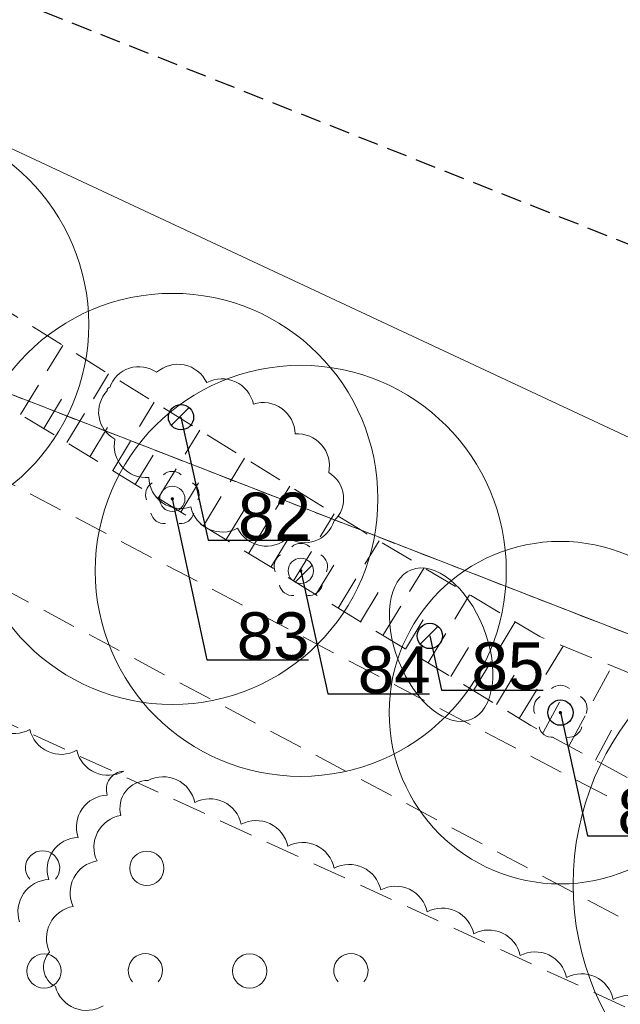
# Model space of a CAD drawing. Header units: metres. Extents: x 6540907 to 6541833, y 5893434 to 5894895.
# Tile 56 of 256: x 6541248 to 6541266, y 5893700 to 5893729. Entities that reach past the tile are written whole.
import ezdxf
from ezdxf import colors
from ezdxf.entities.mleader import LeaderData, LeaderLine
from ezdxf.math import Vec2, Vec3

# ---------------------------------------------------------------- set-up
doc = ezdxf.new("R2010")
doc.units = ezdxf.units.M
doc.header["$MEASUREMENT"] = 0
for name, pattern in [('1.0_0.5', [1.5, 1, -0.5]), ('2', [0.9, 0.6, -0.3]), ('219-500', [0, 0]), ('egug-500', [1, 0.5, -0.5])]:
    doc.linetypes.add(name, pattern=pattern)
doc.layers.get('0').update_dxf_attribs({"color": 2, "linetype": 'CONTINUOUS', "lineweight": 5})
for name, color, linetype, lineweight in [('218-kontur użytku gruntowego', 251, 'CONTINUOUS', 9), ('219-działka ewidencyjna', 152, 'CONTINUOUS', 18), ('chodnik', 251, 'CONTINUOUS', 9), ('drzewo liściaste', 251, 'CONTINUOUS', 9), ('skarpa nieumocniona', 251, 'CONTINUOUS', 9), ('woda stojąca', 251, 'CONTINUOUS', 9), ('z_g_TOPOLE_e2', 30, 'CONTINUOUS', 20), ('z_g_TOPOLE_out_E1', 12, 'CONTINUOUS', 20), ('z_i_drzewa_liściste_korony', 66, 'CONTINUOUS', 20), ('z_i_drzewa_opis', 7, 'CONTINUOUS', 25), ('zadrzewienie  zakrzewienie', 252, 'CONTINUOUS', 15), ('Zakres', 252, 'CONTINUOUS', 15)]:
    doc.layers.add(name, color=color, linetype=linetype, lineweight=lineweight)
doc.layers.add('z_i_masywy_grupy', color=7, linetype='CONTINUOUS', lineweight=13, true_color=0x7f926c)
doc.styles.add('Opisowy', font='arial.ttf')

# ---------------------------------------------------------------- blocks, each defined once
blk = doc.blocks.new('OTZK1')
at = {"color": 0, "linetype": 'Continuous'}
blk.add_circle((0, 0), 0.5, dxfattribs=at)
blk = doc.blocks.new('OTZK2')
at = {"color": 0, "linetype": 'Continuous'}
blk.add_arc((0, 0), 0.5, 318.85, 221.162, dxfattribs=at)
blk = doc.blocks.new('OP021')
at = {"linetype": 'Continuous', "lineweight": 13}
h = blk.add_hatch(color=0, dxfattribs=at)
edge = h.paths.add_edge_path()
edge.add_arc((0, 0), 0.05, 0, 360)
at = {"color": 0, "linetype": 'Continuous', "lineweight": 13}
for centre, start, end in [((0, 0.4), 49.272, 130.728), ((-0.38, 0.124), 121.308, 202.548), ((0.38, 0.124), 337.452, 58.692), ((-0.235, -0.324), 193.221, 274.871), ((0.235, -0.324), 265.129, 346.779)]:
    blk.add_arc(centre, 0.4, start, end, dxfattribs=at)
blk = doc.blocks.new('_None')
blk = doc.blocks.new('punkt')
h = blk.add_hatch()
h.set_pattern_fill('ANSI32', color=256, scale=0.2)
h.set_pattern_definition([(45, (-4781848.87, -5644337.08), (-1.34703841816, 1.34703841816), []), (45, (-4781847.972, -5644337.08), (-1.34703841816, 1.34703841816), [])])
edge = h.paths.add_edge_path()
edge.add_arc((0, 0), 0.243, 0, 360)
blk.add_circle((0, 0), 0.243)

msp = doc.modelspace()

# ---------------------------------------------------------------- linework, layer by layer
at = {"layer": '218-kontur użytku gruntowego', "linetype": 'egug-500', "lineweight": 18, "flags": 128}
for points in [[(6541308.83, 5893694.633), (6541244.66, 5893719.543)], [(6541244.66, 5893719.543), (6541308.83, 5893694.633)]]:
    msp.add_lwpolyline(points, dxfattribs=at)
at = {"layer": '219-działka ewidencyjna', "linetype": '219-500', "lineweight": 18, "flags": 128}
msp.add_lwpolyline([(6541308.83, 5893694.633), (6541244.66, 5893719.543)], dxfattribs=at)
at = {"layer": 'chodnik', "linetype": '1.0_0.5', "lineweight": 18, "flags": 128}
msp.add_lwpolyline([(6541148.09, 5893710.203), (6541121.4, 5893696.703), (6541122.75, 5893694.813), (6541149.27, 5893707.443), (6541185.84, 5893721.063), (6541214.53, 5893724.553), (6541220.14, 5893724.063), (6541232.78, 5893720.543), (6541273.74, 5893698.723), (6541292.32, 5893691.733), (6541299.58, 5893690.083), (6541311.46, 5893689.823), (6541320.71, 5893691.523), (6541358.75, 5893703.013), (6541381.84, 5893702.763), (6541383.11, 5893702.283), (6541394.29, 5893699.463), (6541417.15, 5893690.503), (6541419.74, 5893688.413), (6541430.87, 5893678.663), (6541433.75, 5893676.303), (6541442.13, 5893664.703), (6541450.88, 5893651.853), (6541461.26, 5893638.503), (6541472.88, 5893627.113), (6541484.16, 5893618.953), (6541492.85, 5893614.033), (6541512, 5893607.153), (6541515.21, 5893606.553), (6541516.3, 5893609.153), (6541512.94, 5893609.993), (6541494.11, 5893616.773), (6541485.78, 5893621.473), (6541474.82, 5893629.413), (6541463.5, 5893640.503), (6541453.3, 5893653.613), (6541444.59, 5893666.423), (6541435.95, 5893678.383), (6541432.81, 5893680.953), (6541421.67, 5893690.713), (6541418.67, 5893693.123), (6541395.21, 5893702.323), (6541384.01, 5893705.143), (6541382.4, 5893705.763), (6541358.33, 5893706.013), (6541320.17, 5893694.503), (6541310.58, 5893692.443), (6541305.73, 5893692.423), (6541301.24, 5893692.623), (6541301.24, 5893692.623), (6541293.42, 5893694.873), (6541277.75, 5893700.703), (6541274.98, 5893701.483), (6541233.63, 5893723.153), (6541220.53, 5893727.123), (6541214.73, 5893727.193), (6541185.16, 5893724.013)], close=True, dxfattribs=at)
at = {"layer": 'skarpa nieumocniona', "linetype": '1.0_0.5', "lineweight": 18, "flags": 128}
msp.add_lwpolyline([(6541238.86, 5893726.253), (6541222.53, 5893736.273), (6541210.27, 5893741.943), (6541202.83, 5893742.693), (6541175.26, 5893742.363), (6541172.11, 5893741.023), (6541146.54, 5893728.643), (6541121.4, 5893713.943), (6541116.81, 5893708.583), (6541123.07, 5893711.833), (6541147.87, 5893726.103), (6541176.95, 5893739.963), (6541201.06, 5893739.783), (6541202.53, 5893739.683), (6541208.92, 5893738.703), (6541221.57, 5893733.963), (6541245.99, 5893719.033), (6541263.08, 5893708.613), (6541277.75, 5893700.703), (6541302.09, 5893693.353), (6541317.41, 5893694.423), (6541352.27, 5893704.453), (6541358.33, 5893706.013), (6541366.33, 5893706.573), (6541360.81, 5893706.933), (6541351.4, 5893707.533), (6541327.52, 5893701.203), (6541315.64, 5893697.833), (6541306.2, 5893696.213), (6541295.24, 5893697.573), (6541280.67, 5893704.143), (6541263.34, 5893711.213), (6541258.09, 5893714.333)], close=True, dxfattribs=at)
for points in [[(6541248.18, 5893717.693), (6541249.41, 5893719.713)], [(6541249.53, 5893716.873), (6541250.75, 5893718.883)], [(6541248.86, 5893717.283), (6541249.47, 5893718.293)], [(6541250.87, 5893716.063), (6541252.08, 5893718.053)], [(6541250.2, 5893716.463), (6541250.81, 5893717.473)], [(6541252.2, 5893715.253), (6541253.41, 5893717.233)], [(6541251.53, 5893715.653), (6541252.14, 5893716.653)], [(6541253.52, 5893714.443), (6541254.72, 5893716.423)], [(6541252.86, 5893714.843), (6541253.46, 5893715.833)], [(6541254.84, 5893713.643), (6541256.04, 5893715.603)], [(6541254.18, 5893714.043), (6541254.78, 5893715.023)], [(6541256.15, 5893712.843), (6541257.34, 5893714.793)], [(6541255.49, 5893713.243), (6541256.09, 5893714.223)], [(6541257.45, 5893712.043), (6541258.65, 5893714.003)], [(6541256.8, 5893712.443), (6541257.4, 5893713.413)], [(6541258.76, 5893711.243), (6541259.96, 5893713.223)], [(6541258.1, 5893711.643), (6541258.7, 5893712.633)], [(6541260.08, 5893710.443), (6541261.29, 5893712.433)], [(6541259.42, 5893710.843), (6541260.02, 5893711.833)], [(6541261.4, 5893709.633), (6541262.62, 5893711.643)], [(6541260.74, 5893710.043), (6541261.35, 5893711.043)], [(6541262.74, 5893708.823), (6541264.02, 5893710.933)], [(6541262.07, 5893709.233), (6541262.68, 5893710.233)], [(6541264.19, 5893708.013), (6541265.45, 5893710.353)], [(6541263.44, 5893708.413), (6541264.05, 5893709.543)], [(6541264.96, 5893707.603), (6541265.61, 5893708.813)]]:
    msp.add_lwpolyline(points, dxfattribs=at)
at = {"layer": 'woda stojąca', "linetype": 'Continuous', "lineweight": 18, "flags": 128}
msp.add_lwpolyline([(6541074.57, 5893702.573), (6541086.39, 5893706.053), (6541096.18, 5893707.193), (6541105.39, 5893710.673), (6541116.8, 5893716.053), (6541141.83, 5893735.263), (6541172.37, 5893747.283), (6541190.02, 5893753.123), (6541205.73, 5893749.163), (6541217.2, 5893745.543), (6541235.79, 5893731.133), (6541265.97, 5893717.013), (6541297.72, 5893704.803), (6541316.24, 5893704.333), (6541351.89, 5893719.333), (6541367.34, 5893722.853), (6541389.88, 5893720.183)], dxfattribs=at)
at = {"layer": 'z_g_TOPOLE_e2', "linetype": 'Continuous'}
msp.add_circle((6541244.171, 5893720.321), 6, dxfattribs=at)
at = {"layer": 'z_g_TOPOLE_out_E1', "linetype": 'Continuous'}
for centre, radius in [((6541252.611, 5893715.231), 6), ((6541256.361, 5893713.131), 6), ((6541272.311, 5893703.981), 8)]:
    msp.add_circle(centre, radius, dxfattribs=at)
at = {"layer": 'z_i_drzewa_liściste_korony', "linetype": 'Continuous'}
msp.add_circle((6541263.941, 5893708.991), 5, dxfattribs=at)
msp.add_ellipse((6541260.458, 5893710.977), major_axis=(-0.866, 2.186), ratio=0.565864, dxfattribs=at)
at = {"layer": 'z_i_masywy_grupy', "linetype": 'Continuous'}
msp.add_lwpolyline([(6541250.713, 5893718.388, 0.5), (6541250.935, 5893716.974, 0.5), (6541251.924, 5893715.854, 0.5), (6541253.151, 5893714.995, 0.5), (6541254.516, 5893714.378, 0.5), (6541255.983, 5893714.095, 0.5), (6541257.331, 5893714.589, 0.5), (6541257.175, 5893716.001, 0.5), (6541256.197, 5893717.13, 0.5), (6541254.977, 5893717.999, 0.5), (6541253.617, 5893718.625, 0.5), (6541252.153, 5893718.926, 0.5), (6541250.782, 5893718.479, 0.5)], format="xyb", close=True, dxfattribs=at)
for points in [[(6541248.153, 5893702.883, -0.5), (6541249.006, 5893704.117, -0.5), (6541249.859, 5893705.351, -0.5), (6541250.712, 5893706.585, -0.5), (6541251.193, 5893707.281, -0.5), (6541249.823, 5893707.891, -0.5), (6541248.452, 5893708.501, -0.5), (6541247.082, 5893709.111, -0.5)], [(6541266.836, 5893699.982, 0.5), (6541265.479, 5893700.62, 0.5), (6541264.122, 5893701.259, 0.5), (6541262.765, 5893701.898, 0.5), (6541261.408, 5893702.537, 0.5), (6541260.05, 5893703.176, 0.5), (6541258.693, 5893703.814, 0.5), (6541257.336, 5893704.453, 0.5), (6541255.979, 5893705.092, 0.5), (6541254.622, 5893705.731, 0.5), (6541253.265, 5893706.37, 0.5), (6541251.907, 5893707.009, 0.5), (6541251.108, 5893705.991, 0.5), (6541250.414, 5893704.662, 0.5), (6541249.72, 5893703.332, 0.5), (6541249.027, 5893702.002, 0.5), (6541249.199, 5893700.993, 0.5), (6541250.592, 5893700.435, 0.5)]]:
    msp.add_lwpolyline(points, format="xyb", dxfattribs=at)
at = {"layer": 'zadrzewienie  zakrzewienie', "linetype": '1.0_0.5', "lineweight": 18, "flags": 128}
msp.add_lwpolyline([(6541044.04, 5893600.363), (6541052.84, 5893607.023), (6541069.7, 5893618.673), (6541101.31, 5893643.953), (6541129.24, 5893651.763), (6541152.03, 5893668.723), (6541169.97, 5893678.863), (6541187.83, 5893674.933), (6541224.49, 5893675.773), (6541248.1, 5893669.873), (6541267.08, 5893654.243), (6541283.7, 5893692.183), (6541223.9, 5893719.683), (6541201.6, 5893720.583), (6541164.6, 5893711.183), (6541087.7, 5893675.783), (6541061.02, 5893658.283), (6541036.66, 5893639.783), (6541017.58, 5893626.913), (6541015.78, 5893624.393), (6541016.59, 5893621.333), (6541020.64, 5893617.463)], close=True, dxfattribs=at)
at = {"layer": 'Zakres', "linetype": '2', "lineweight": 25, "flags": 128}
msp.add_lwpolyline([(6541682.61, 5893538.602), (6541557.28, 5893643.783), (6541380.44, 5893717.283), (6541307.38, 5893706.193), (6541211.66, 5893744.233), (6541170.76, 5893749.163), (6541137.92, 5893734.863), (6541058.11, 5893726.893), (6540997.5, 5893673.663), (6540930.81, 5893582.593)], dxfattribs=at)

# ---------------------------------------------------------------- block references
at = {"layer": 'drzewo liściaste', "linetype": 'Continuous', "lineweight": 18}
for p in [(6541252.61, 5893715.233), (6541252.61, 5893715.233), (6541252.61, 5893715.233), (6541256.36, 5893713.133), (6541256.36, 5893713.133), (6541256.36, 5893713.133), (6541263.94, 5893708.993), (6541263.94, 5893708.993), (6541263.94, 5893708.993)]:
    msp.add_blockref('OP021', p, dxfattribs=at)
at = {"layer": 'z_g_TOPOLE_out_E1', "linetype": 'Continuous', "xscale": 1.520278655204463, "yscale": 1.520278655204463, "zscale": 1.520278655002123}
for p in [(6541252.611, 5893715.231), (6541256.361, 5893713.131)]:
    msp.add_blockref('punkt', p, dxfattribs=at)
at = {"layer": 'z_i_drzewa_opis', "ltscale": 0.01, "xscale": 1.520278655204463, "yscale": 1.520278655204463, "zscale": 1.520278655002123}
for p in [(6541252.864, 5893717.615), (6541260.129, 5893711.23), (6541263.941, 5893708.991)]:
    msp.add_blockref('punkt', p, dxfattribs=at)
at = {"layer": 'zadrzewienie  zakrzewienie', "linetype": 'Continuous', "lineweight": 18}
for name, p in [('OTZK2', (6541248.824, 5893704.46)), ('OTZK1', (6541251.866, 5893704.449)), ('OTZK1', (6541248.866, 5893701.449)), ('OTZK2', (6541251.824, 5893701.46)), ('OTZK1', (6541254.866, 5893701.449)), ('OTZK2', (6541257.824, 5893701.46))]:
    msp.add_blockref(name, p, dxfattribs=at)

# ---------------------------------------------------------------- leaders
at = {"layer": 'z_g_TOPOLE_out_E1', "linetype": 'Continuous'}
ml = msp.add_multileader_mtext('Standard', dxfattribs=at)
ml.set_content('83', color=256, style='Opisowy')
ml.set_leader_properties()
ml.set_arrow_properties(name='NONE')
ml.build(insert=Vec2(0, 0))
ml.multileader.update_dxf_attribs({"has_dogleg": 0, "text_left_attachment_type": 6, "text_right_attachment_type": 5, "text_top_attachment_type": 0, "text_bottom_attachment_type": 0, "dogleg_length": 1.914, "arrow_head_size": 7.005})
ctx = ml.context
ctx.base_point, ctx.char_height, ctx.arrow_head_size, ctx.landing_gap_size, ctx.plane_origin = Vec3(6541253.617, 5893710.529), 1.3683, 7.005, 0.876, Vec3(6541246.028, 5893707.254)
ctx.left_attachment, ctx.right_attachment, ctx.attachment_type = 6, 5, 2
notes = []
notes.append((ctx, [(1, (1, 1, 0), (6541250.577, 5893710.529), (1, 0), 3.041, [(0, [(6541252.611, 5893715.231), (6541253.617, 5893710.529), (6541253.617, 5893710.529), (6541253.617, 5893710.529), (6541253.617, 5893710.529), (6541253.617, 5893710.529), (6541253.617, 5893710.529), (6541253.617, 5893710.529), (6541253.617, 5893710.529), (6541253.617, 5893710.529), (6541253.617, 5893710.529), (6541253.617, 5893710.529), (6541253.617, 5893710.529), (6541253.617, 5893710.529), (6541253.617, 5893710.529), (6541253.617, 5893710.529), (6541253.617, 5893710.529), (6541253.617, 5893710.529), (6541253.617, 5893710.529), (6541253.617, 5893710.529), (6541253.617, 5893710.529), (6541253.617, 5893710.529), (6541253.617, 5893710.529), (6541253.617, 5893710.529), (6541253.617, 5893710.529), (6541253.617, 5893710.529), (6541253.617, 5893710.529), (6541253.617, 5893710.529), (6541253.617, 5893710.529), (6541253.617, 5893710.529), (6541253.617, 5893710.529), (6541253.617, 5893710.529), (6541253.617, 5893710.529), (6541253.617, 5893710.529), (6541253.617, 5893710.529), (6541253.617, 5893710.529), (6541253.617, 5893710.529), (6541253.617, 5893710.529), (6541253.617, 5893710.529), (6541253.617, 5893710.529), (6541253.617, 5893710.529), (6541253.617, 5893710.529), (6541253.617, 5893710.529), (6541253.617, 5893710.529), (6541253.617, 5893710.529), (6541253.617, 5893710.529), (6541253.617, 5893710.529), (6541253.617, 5893710.529), (6541253.617, 5893710.529), (6541253.617, 5893710.529), (6541253.617, 5893710.529), (6541253.617, 5893710.529), (6541253.617, 5893710.529), (6541253.617, 5893710.529), (6541253.617, 5893710.529), (6541253.617, 5893710.529), (6541253.617, 5893710.529), (6541253.617, 5893710.529), (6541253.617, 5893710.529), (6541253.617, 5893710.529), (6541253.617, 5893710.529), (6541253.617, 5893710.529), (6541253.617, 5893710.529), (6541253.617, 5893710.529), (6541253.617, 5893710.529), (6541253.617, 5893710.529), (6541253.617, 5893710.529), (6541253.617, 5893710.529), (6541253.617, 5893710.529), (6541253.617, 5893710.529), (6541253.617, 5893710.529), (6541253.617, 5893710.529), (6541253.617, 5893710.529), (6541253.617, 5893710.529), (6541253.617, 5893710.529), (6541253.617, 5893710.529), (6541253.617, 5893710.529), (6541253.617, 5893710.529), (6541253.617, 5893710.529), (6541253.617, 5893710.529), (6541253.617, 5893710.529), (6541253.617, 5893710.529), (6541253.617, 5893710.529), (6541253.617, 5893710.529), (6541253.617, 5893710.529), (6541253.617, 5893710.529), (6541253.617, 5893710.529), (6541253.617, 5893710.529), (6541253.617, 5893710.529), (6541253.617, 5893710.529), (6541253.617, 5893710.529), (6541253.617, 5893710.529), (6541253.617, 5893710.529), (6541253.617, 5893710.529), (6541253.617, 5893710.529), (6541253.617, 5893710.529), (6541253.617, 5893710.529), (6541253.617, 5893710.529), (6541253.617, 5893710.529), (6541253.617, 5893710.529), (6541253.617, 5893710.529), (6541253.617, 5893710.529), (6541253.617, 5893710.529), (6541253.617, 5893710.529), (6541253.617, 5893710.529), (6541253.617, 5893710.529), (6541253.617, 5893710.529), (6541253.617, 5893710.529), (6541253.617, 5893710.529), (6541253.617, 5893710.529), (6541253.617, 5893710.529), (6541253.617, 5893710.529), (6541253.617, 5893710.529), (6541253.617, 5893710.529), (6541253.617, 5893710.529), (6541253.617, 5893710.529), (6541253.617, 5893710.529), (6541253.617, 5893710.529), (6541253.617, 5893710.529), (6541253.617, 5893710.529), (6541253.617, 5893710.529), (6541253.617, 5893710.529), (6541253.617, 5893710.529), (6541253.617, 5893710.529), (6541253.617, 5893710.529), (6541253.617, 5893710.529)], 256, [])])]))
ctx.mtext.insert, ctx.mtext.flow_direction = Vec3(6541254.493, 5893711.921), 5
ml = msp.add_multileader_mtext('Standard', dxfattribs=at)
ml.set_content('84', color=256, style='Opisowy')
ml.set_leader_properties()
ml.set_arrow_properties(name='NONE')
ml.build(insert=Vec2(0, 0))
ml.multileader.update_dxf_attribs({"has_dogleg": 0, "text_left_attachment_type": 6, "text_right_attachment_type": 5, "text_top_attachment_type": 0, "text_bottom_attachment_type": 0, "dogleg_length": 1.914, "arrow_head_size": 7.005})
ctx = ml.context
ctx.base_point, ctx.char_height, ctx.arrow_head_size, ctx.landing_gap_size, ctx.plane_origin = Vec3(6541257.15, 5893709.538), 1.3683, 7.005, 0.876, Vec3(6541249.778, 5893705.154)
ctx.left_attachment, ctx.right_attachment, ctx.attachment_type = 6, 5, 2
notes.append((ctx, [(1, (1, 1, 0), (6541254.109, 5893709.538), (1, 0), 3.041, [(0, [(6541256.361, 5893713.131), (6541257.15, 5893709.538), (6541257.15, 5893709.538), (6541257.15, 5893709.538), (6541257.15, 5893709.538), (6541257.15, 5893709.538), (6541257.15, 5893709.538), (6541257.15, 5893709.538), (6541257.15, 5893709.538), (6541257.15, 5893709.538), (6541257.15, 5893709.538), (6541257.15, 5893709.538), (6541257.15, 5893709.538), (6541257.15, 5893709.538), (6541257.15, 5893709.538), (6541257.15, 5893709.538), (6541257.15, 5893709.538), (6541257.15, 5893709.538), (6541257.15, 5893709.538), (6541257.15, 5893709.538), (6541257.15, 5893709.538), (6541257.15, 5893709.538), (6541257.15, 5893709.538), (6541257.15, 5893709.538), (6541257.15, 5893709.538), (6541257.15, 5893709.538), (6541257.15, 5893709.538), (6541257.15, 5893709.538), (6541257.15, 5893709.538), (6541257.15, 5893709.538), (6541257.15, 5893709.538), (6541257.15, 5893709.538), (6541257.15, 5893709.538), (6541257.15, 5893709.538), (6541257.15, 5893709.538), (6541257.15, 5893709.538), (6541257.15, 5893709.538), (6541257.15, 5893709.538), (6541257.15, 5893709.538), (6541257.15, 5893709.538), (6541257.15, 5893709.538), (6541257.15, 5893709.538), (6541257.15, 5893709.538), (6541257.15, 5893709.538), (6541257.15, 5893709.538), (6541257.15, 5893709.538), (6541257.15, 5893709.538), (6541257.15, 5893709.538), (6541257.15, 5893709.538), (6541257.15, 5893709.538), (6541257.15, 5893709.538), (6541257.15, 5893709.538), (6541257.15, 5893709.538), (6541257.15, 5893709.538), (6541257.15, 5893709.538), (6541257.15, 5893709.538), (6541257.15, 5893709.538), (6541257.15, 5893709.538), (6541257.15, 5893709.538), (6541257.15, 5893709.538), (6541257.15, 5893709.538), (6541257.15, 5893709.538), (6541257.15, 5893709.538), (6541257.15, 5893709.538), (6541257.15, 5893709.538), (6541257.15, 5893709.538), (6541257.15, 5893709.538), (6541257.15, 5893709.538), (6541257.15, 5893709.538), (6541257.15, 5893709.538), (6541257.15, 5893709.538), (6541257.15, 5893709.538), (6541257.15, 5893709.538), (6541257.15, 5893709.538), (6541257.15, 5893709.538), (6541257.15, 5893709.538), (6541257.15, 5893709.538), (6541257.15, 5893709.538), (6541257.15, 5893709.538), (6541257.15, 5893709.538), (6541257.15, 5893709.538), (6541257.15, 5893709.538), (6541257.15, 5893709.538), (6541257.15, 5893709.538), (6541257.15, 5893709.538), (6541257.15, 5893709.538), (6541257.15, 5893709.538), (6541257.15, 5893709.538), (6541257.15, 5893709.538), (6541257.15, 5893709.538), (6541257.15, 5893709.538), (6541257.15, 5893709.538), (6541257.15, 5893709.538), (6541257.15, 5893709.538), (6541257.15, 5893709.538), (6541257.15, 5893709.538), (6541257.15, 5893709.538), (6541257.15, 5893709.538), (6541257.15, 5893709.538), (6541257.15, 5893709.538), (6541257.15, 5893709.538), (6541257.15, 5893709.538), (6541257.15, 5893709.538), (6541257.15, 5893709.538), (6541257.15, 5893709.538), (6541257.15, 5893709.538), (6541257.15, 5893709.538), (6541257.15, 5893709.538), (6541257.15, 5893709.538), (6541257.15, 5893709.538), (6541257.15, 5893709.538), (6541257.15, 5893709.538), (6541257.15, 5893709.538), (6541257.15, 5893709.538), (6541257.15, 5893709.538), (6541257.15, 5893709.538), (6541257.15, 5893709.538), (6541257.15, 5893709.538), (6541257.15, 5893709.538), (6541257.15, 5893709.538), (6541257.15, 5893709.538), (6541257.15, 5893709.538), (6541257.15, 5893709.538), (6541257.15, 5893709.538), (6541257.15, 5893709.538), (6541257.15, 5893709.538)], 256, [])])]))
ctx.mtext.insert, ctx.mtext.flow_direction = Vec3(6541258.025, 5893710.93), 5
at = {"layer": 'z_i_drzewa_opis'}
ml = msp.add_multileader_mtext('Standard', dxfattribs=at)
ml.set_content('82', color=256, style='Opisowy')
ml.set_leader_properties()
ml.set_arrow_properties(name='NONE')
ml.build(insert=Vec2(0, 0))
ml.multileader.update_dxf_attribs({"has_dogleg": 0, "text_left_attachment_type": 6, "text_right_attachment_type": 5, "text_top_attachment_type": 0, "text_bottom_attachment_type": 0, "dogleg_length": 1.914, "arrow_head_size": 7.005})
ctx = ml.context
ctx.base_point, ctx.char_height, ctx.arrow_head_size, ctx.landing_gap_size, ctx.plane_origin = Vec3(6541253.653, 5893714.022), 1.3683, 7.005, 0.876, Vec3(6541246.282, 5893709.638)
ctx.left_attachment, ctx.right_attachment, ctx.attachment_type = 6, 5, 2
notes.append((ctx, [(1, (1, 1, 0), (6541250.612, 5893714.022), (1, 0), 3.041, [(0, [(6541252.864, 5893717.615), (6541253.653, 5893714.022), (6541253.653, 5893714.022), (6541253.653, 5893714.022), (6541253.653, 5893714.022), (6541253.653, 5893714.022), (6541253.653, 5893714.022), (6541253.653, 5893714.022), (6541253.653, 5893714.022), (6541253.653, 5893714.022), (6541253.653, 5893714.022), (6541253.653, 5893714.022), (6541253.653, 5893714.022), (6541253.653, 5893714.022), (6541253.653, 5893714.022), (6541253.653, 5893714.022), (6541253.653, 5893714.022), (6541253.653, 5893714.022), (6541253.653, 5893714.022), (6541253.653, 5893714.022), (6541253.653, 5893714.022), (6541253.653, 5893714.022), (6541253.653, 5893714.022), (6541253.653, 5893714.022), (6541253.653, 5893714.022), (6541253.653, 5893714.022), (6541253.653, 5893714.022), (6541253.653, 5893714.022), (6541253.653, 5893714.022), (6541253.653, 5893714.022), (6541253.653, 5893714.022), (6541253.653, 5893714.022), (6541253.653, 5893714.022), (6541253.653, 5893714.022), (6541253.653, 5893714.022), (6541253.653, 5893714.022), (6541253.653, 5893714.022), (6541253.653, 5893714.022), (6541253.653, 5893714.022), (6541253.653, 5893714.022), (6541253.653, 5893714.022), (6541253.653, 5893714.022), (6541253.653, 5893714.022), (6541253.653, 5893714.022), (6541253.653, 5893714.022), (6541253.653, 5893714.022), (6541253.653, 5893714.022), (6541253.653, 5893714.022), (6541253.653, 5893714.022), (6541253.653, 5893714.022), (6541253.653, 5893714.022), (6541253.653, 5893714.022), (6541253.653, 5893714.022), (6541253.653, 5893714.022), (6541253.653, 5893714.022), (6541253.653, 5893714.022), (6541253.653, 5893714.022), (6541253.653, 5893714.022), (6541253.653, 5893714.022), (6541253.653, 5893714.022), (6541253.653, 5893714.022), (6541253.653, 5893714.022), (6541253.653, 5893714.022), (6541253.653, 5893714.022), (6541253.653, 5893714.022), (6541253.653, 5893714.022), (6541253.653, 5893714.022), (6541253.653, 5893714.022), (6541253.653, 5893714.022), (6541253.653, 5893714.022), (6541253.653, 5893714.022), (6541253.653, 5893714.022), (6541253.653, 5893714.022), (6541253.653, 5893714.022), (6541253.653, 5893714.022), (6541253.653, 5893714.022), (6541253.653, 5893714.022), (6541253.653, 5893714.022), (6541253.653, 5893714.022), (6541253.653, 5893714.022), (6541253.653, 5893714.022), (6541253.653, 5893714.022), (6541253.653, 5893714.022), (6541253.653, 5893714.022), (6541253.653, 5893714.022), (6541253.653, 5893714.022), (6541253.653, 5893714.022), (6541253.653, 5893714.022), (6541253.653, 5893714.022), (6541253.653, 5893714.022), (6541253.653, 5893714.022), (6541253.653, 5893714.022), (6541253.653, 5893714.022), (6541253.653, 5893714.022), (6541253.653, 5893714.022), (6541253.653, 5893714.022), (6541253.653, 5893714.022), (6541253.653, 5893714.022), (6541253.653, 5893714.022), (6541253.653, 5893714.022), (6541253.653, 5893714.022), (6541253.653, 5893714.022), (6541253.653, 5893714.022), (6541253.653, 5893714.022), (6541253.653, 5893714.022), (6541253.653, 5893714.022), (6541253.653, 5893714.022), (6541253.653, 5893714.022), (6541253.653, 5893714.022), (6541253.653, 5893714.022), (6541253.653, 5893714.022), (6541253.653, 5893714.022), (6541253.653, 5893714.022), (6541253.653, 5893714.022), (6541253.653, 5893714.022), (6541253.653, 5893714.022), (6541253.653, 5893714.022), (6541253.653, 5893714.022), (6541253.653, 5893714.022), (6541253.653, 5893714.022), (6541253.653, 5893714.022), (6541253.653, 5893714.022), (6541253.653, 5893714.022), (6541253.653, 5893714.022), (6541253.653, 5893714.022), (6541253.653, 5893714.022)], 256, [])])]))
ctx.mtext.insert, ctx.mtext.flow_direction = Vec3(6541254.529, 5893715.414), 5
ml = msp.add_multileader_mtext('Standard', dxfattribs=at)
ml.set_content('85', color=256, style='Opisowy')
ml.set_leader_properties()
ml.set_arrow_properties(name='NONE')
ml.build(insert=Vec2(0, 0))
ml.multileader.update_dxf_attribs({"has_dogleg": 0, "text_left_attachment_type": 6, "text_right_attachment_type": 5, "text_top_attachment_type": 0, "text_bottom_attachment_type": 0, "dogleg_length": 1.914, "arrow_head_size": 7.005})
ctx = ml.context
ctx.base_point, ctx.char_height, ctx.arrow_head_size, ctx.landing_gap_size, ctx.plane_origin = Vec3(6541260.468, 5893709.649), 1.3683, 7.005, 0.876, Vec3(6541253.546, 5893703.253)
ctx.left_attachment, ctx.right_attachment, ctx.attachment_type = 6, 5, 2
notes.append((ctx, [(1, (1, 1, 0), (6541257.428, 5893709.649), (1, 0), 3.041, [(0, [(6541260.129, 5893711.23), (6541260.468, 5893709.649), (6541260.468, 5893709.649), (6541260.468, 5893709.649), (6541260.468, 5893709.649), (6541260.468, 5893709.649), (6541260.468, 5893709.649), (6541260.468, 5893709.649), (6541260.468, 5893709.649), (6541260.468, 5893709.649), (6541260.468, 5893709.649), (6541260.468, 5893709.649), (6541260.468, 5893709.649), (6541260.468, 5893709.649), (6541260.468, 5893709.649), (6541260.468, 5893709.649), (6541260.468, 5893709.649), (6541260.468, 5893709.649), (6541260.468, 5893709.649), (6541260.468, 5893709.649), (6541260.468, 5893709.649), (6541260.468, 5893709.649), (6541260.468, 5893709.649), (6541260.468, 5893709.649), (6541260.468, 5893709.649), (6541260.468, 5893709.649), (6541260.468, 5893709.649), (6541260.468, 5893709.649), (6541260.468, 5893709.649), (6541260.468, 5893709.649), (6541260.468, 5893709.649), (6541260.468, 5893709.649), (6541260.468, 5893709.649), (6541260.468, 5893709.649), (6541260.468, 5893709.649), (6541260.468, 5893709.649), (6541260.468, 5893709.649), (6541260.468, 5893709.649), (6541260.468, 5893709.649), (6541260.468, 5893709.649), (6541260.468, 5893709.649), (6541260.468, 5893709.649), (6541260.468, 5893709.649), (6541260.468, 5893709.649), (6541260.468, 5893709.649), (6541260.468, 5893709.649), (6541260.468, 5893709.649), (6541260.468, 5893709.649), (6541260.468, 5893709.649), (6541260.468, 5893709.649), (6541260.468, 5893709.649), (6541260.468, 5893709.649), (6541260.468, 5893709.649), (6541260.468, 5893709.649), (6541260.468, 5893709.649), (6541260.468, 5893709.649), (6541260.468, 5893709.649), (6541260.468, 5893709.649), (6541260.468, 5893709.649), (6541260.468, 5893709.649), (6541260.468, 5893709.649), (6541260.468, 5893709.649), (6541260.468, 5893709.649), (6541260.468, 5893709.649), (6541260.468, 5893709.649), (6541260.468, 5893709.649), (6541260.468, 5893709.649), (6541260.468, 5893709.649), (6541260.468, 5893709.649), (6541260.468, 5893709.649), (6541260.468, 5893709.649), (6541260.468, 5893709.649), (6541260.468, 5893709.649), (6541260.468, 5893709.649), (6541260.468, 5893709.649), (6541260.468, 5893709.649), (6541260.468, 5893709.649), (6541260.468, 5893709.649), (6541260.468, 5893709.649), (6541260.468, 5893709.649), (6541260.468, 5893709.649), (6541260.468, 5893709.649), (6541260.468, 5893709.649), (6541260.468, 5893709.649), (6541260.468, 5893709.649), (6541260.468, 5893709.649), (6541260.468, 5893709.649), (6541260.468, 5893709.649), (6541260.468, 5893709.649), (6541260.468, 5893709.649), (6541260.468, 5893709.649), (6541260.468, 5893709.649), (6541260.468, 5893709.649), (6541260.468, 5893709.649), (6541260.468, 5893709.649), (6541260.468, 5893709.649), (6541260.468, 5893709.649), (6541260.468, 5893709.649), (6541260.468, 5893709.649), (6541260.468, 5893709.649), (6541260.468, 5893709.649), (6541260.468, 5893709.649), (6541260.468, 5893709.649), (6541260.468, 5893709.649), (6541260.468, 5893709.649), (6541260.468, 5893709.649), (6541260.468, 5893709.649), (6541260.468, 5893709.649), (6541260.468, 5893709.649), (6541260.468, 5893709.649), (6541260.468, 5893709.649), (6541260.468, 5893709.649), (6541260.468, 5893709.649), (6541260.468, 5893709.649), (6541260.468, 5893709.649), (6541260.468, 5893709.649), (6541260.468, 5893709.649), (6541260.468, 5893709.649), (6541260.468, 5893709.649), (6541260.468, 5893709.649), (6541260.468, 5893709.649), (6541260.468, 5893709.649), (6541260.468, 5893709.649), (6541260.468, 5893709.649), (6541260.468, 5893709.649), (6541260.468, 5893709.649), (6541260.468, 5893709.649), (6541260.468, 5893709.649)], 256, [])])]))
ctx.mtext.insert, ctx.mtext.flow_direction = Vec3(6541261.344, 5893711.041), 5
ml = msp.add_multileader_mtext('Standard', dxfattribs=at)
ml.set_content('86', color=256, style='Opisowy')
ml.set_leader_properties()
ml.set_arrow_properties(name='NONE')
ml.build(insert=Vec2(0, 0))
ml.multileader.update_dxf_attribs({"has_dogleg": 0, "text_left_attachment_type": 6, "text_right_attachment_type": 5, "text_top_attachment_type": 0, "text_bottom_attachment_type": 0, "dogleg_length": 1.914, "arrow_head_size": 7.005})
ctx = ml.context
ctx.base_point, ctx.char_height, ctx.arrow_head_size, ctx.landing_gap_size, ctx.plane_origin = Vec3(6541264.73, 5893705.398), 1.3683, 7.005, 0.876, Vec3(6541257.358, 5893701.014)
ctx.left_attachment, ctx.right_attachment, ctx.attachment_type = 6, 5, 2
notes.append((ctx, [(1, (1, 1, 0), (6541261.689, 5893705.398), (1, 0), 3.041, [(0, [(6541263.941, 5893708.991), (6541264.73, 5893705.398), (6541264.73, 5893705.398), (6541264.73, 5893705.398), (6541264.73, 5893705.398), (6541264.73, 5893705.398), (6541264.73, 5893705.398), (6541264.73, 5893705.398), (6541264.73, 5893705.398), (6541264.73, 5893705.398), (6541264.73, 5893705.398), (6541264.73, 5893705.398), (6541264.73, 5893705.398), (6541264.73, 5893705.398), (6541264.73, 5893705.398), (6541264.73, 5893705.398), (6541264.73, 5893705.398), (6541264.73, 5893705.398), (6541264.73, 5893705.398), (6541264.73, 5893705.398), (6541264.73, 5893705.398), (6541264.73, 5893705.398), (6541264.73, 5893705.398), (6541264.73, 5893705.398), (6541264.73, 5893705.398), (6541264.73, 5893705.398), (6541264.73, 5893705.398), (6541264.73, 5893705.398), (6541264.73, 5893705.398), (6541264.73, 5893705.398), (6541264.73, 5893705.398), (6541264.73, 5893705.398), (6541264.73, 5893705.398), (6541264.73, 5893705.398), (6541264.73, 5893705.398), (6541264.73, 5893705.398), (6541264.73, 5893705.398), (6541264.73, 5893705.398), (6541264.73, 5893705.398), (6541264.73, 5893705.398), (6541264.73, 5893705.398), (6541264.73, 5893705.398), (6541264.73, 5893705.398), (6541264.73, 5893705.398), (6541264.73, 5893705.398), (6541264.73, 5893705.398), (6541264.73, 5893705.398), (6541264.73, 5893705.398), (6541264.73, 5893705.398), (6541264.73, 5893705.398), (6541264.73, 5893705.398), (6541264.73, 5893705.398), (6541264.73, 5893705.398), (6541264.73, 5893705.398), (6541264.73, 5893705.398), (6541264.73, 5893705.398), (6541264.73, 5893705.398), (6541264.73, 5893705.398), (6541264.73, 5893705.398), (6541264.73, 5893705.398), (6541264.73, 5893705.398), (6541264.73, 5893705.398), (6541264.73, 5893705.398), (6541264.73, 5893705.398), (6541264.73, 5893705.398), (6541264.73, 5893705.398), (6541264.73, 5893705.398), (6541264.73, 5893705.398), (6541264.73, 5893705.398), (6541264.73, 5893705.398), (6541264.73, 5893705.398), (6541264.73, 5893705.398), (6541264.73, 5893705.398), (6541264.73, 5893705.398), (6541264.73, 5893705.398), (6541264.73, 5893705.398), (6541264.73, 5893705.398), (6541264.73, 5893705.398), (6541264.73, 5893705.398), (6541264.73, 5893705.398), (6541264.73, 5893705.398), (6541264.73, 5893705.398), (6541264.73, 5893705.398), (6541264.73, 5893705.398), (6541264.73, 5893705.398), (6541264.73, 5893705.398), (6541264.73, 5893705.398), (6541264.73, 5893705.398), (6541264.73, 5893705.398), (6541264.73, 5893705.398), (6541264.73, 5893705.398), (6541264.73, 5893705.398), (6541264.73, 5893705.398), (6541264.73, 5893705.398), (6541264.73, 5893705.398), (6541264.73, 5893705.398), (6541264.73, 5893705.398), (6541264.73, 5893705.398), (6541264.73, 5893705.398), (6541264.73, 5893705.398), (6541264.73, 5893705.398), (6541264.73, 5893705.398), (6541264.73, 5893705.398), (6541264.73, 5893705.398), (6541264.73, 5893705.398), (6541264.73, 5893705.398), (6541264.73, 5893705.398), (6541264.73, 5893705.398), (6541264.73, 5893705.398), (6541264.73, 5893705.398), (6541264.73, 5893705.398), (6541264.73, 5893705.398), (6541264.73, 5893705.398), (6541264.73, 5893705.398), (6541264.73, 5893705.398), (6541264.73, 5893705.398), (6541264.73, 5893705.398), (6541264.73, 5893705.398), (6541264.73, 5893705.398), (6541264.73, 5893705.398), (6541264.73, 5893705.398), (6541264.73, 5893705.398), (6541264.73, 5893705.398), (6541264.73, 5893705.398), (6541264.73, 5893705.398), (6541264.73, 5893705.398)], 256, [])])]))
ctx.mtext.insert, ctx.mtext.flow_direction = Vec3(6541265.605, 5893706.79), 5
for ctx, leaders in notes:
    for number, flags, end, landing, length, lines in leaders:
        leader = LeaderData()
        leader.index, (leader.has_last_leader_line, leader.has_dogleg_vector, leader.attachment_direction) = number, flags
        leader.last_leader_point, leader.dogleg_vector, leader.dogleg_length = Vec3(end), Vec3(landing), length
        for number, points, colour, breaks in lines:
            line = LeaderLine()
            line.index, line.vertices, line.color, line.breaks = number, Vec3.list(points), colors.encode_raw_color(colour), breaks
            leader.lines.append(line)
        ctx.leaders.append(leader)

doc.saveas('drawing.dxf')
